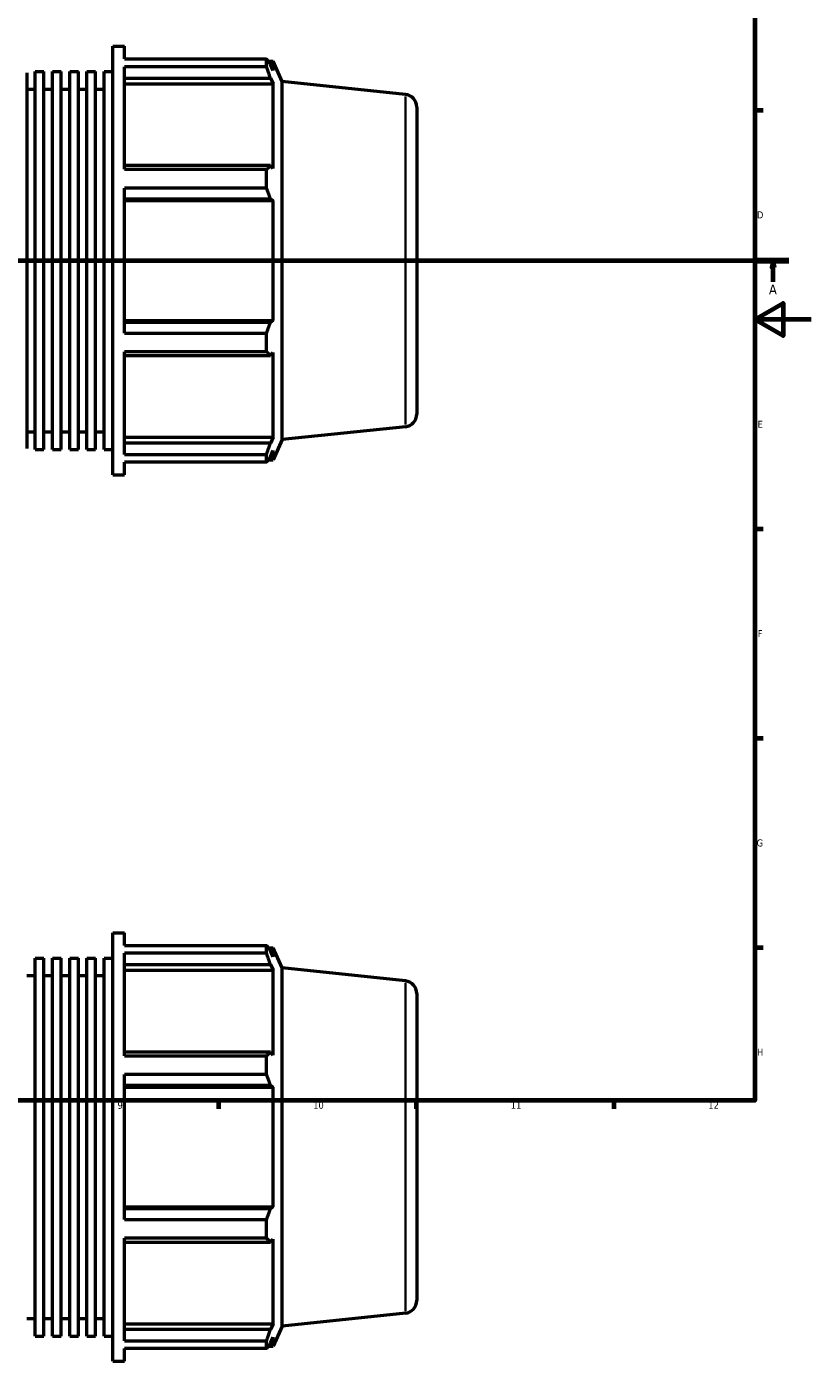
# Model space of a CAD drawing. Header units: millimetres. Extents: x -172 to 1405, y -72 to 983.
# Tile 4 of 7: x 563 to 841, y -72 to 401. Entities that reach past the tile are written whole.
import ezdxf

# ---------------------------------------------------------------- set-up
doc = ezdxf.new("R2010")
doc.units = ezdxf.units.MM
doc.linetypes.add('CHAIN', pattern=[0.7087, 0.4724, -0.0591, 0.1181, -0.0591])
for name, color, linetype, lineweight in [('Border (ISO)', 7, 'Continuous', 70), ('Section Line (ISO)', 7, 'CHAIN', 70), ('Visible (ISO)', 7, 'Continuous', 50), ('Visible Narrow (ISO)', 7, 'Continuous', 35)]:
    doc.layers.add(name, color=color, linetype=linetype, lineweight=lineweight)
doc.styles.add('Label Text (ISO)', font='tahoma.ttf')
doc.styles.add('Note Text (ISO)', font='tahoma.ttf')

# ---------------------------------------------------------------- blocks, each defined once
blk = doc.blocks.new('Borders Default Border')
at = {"layer": 'Border (ISO)'}
for p, q in [((821, 371.25), (823.9, 371.25)), ((821, 222.75), (823.9, 222.75)), ((821, 148.5), (823.9, 148.5)), ((821, 74.25), (823.9, 74.25)), ((630.75, 20), (630.75, 17.1)), ((700.83, 20), (700.83, 17.1)), ((770.92, 20), (770.92, 17.1))]:
    blk.add_line(p, q, dxfattribs=at)
at = {"layer": 'Border (ISO)', "flags": 128}
for points in [[(20, 20), (20, 574), (821, 574), (821, 20), (20, 20)], [(841, 297), (821, 297), (831, 302.77), (831, 291.23), (821, 297)]]:
    blk.add_lwpolyline(points, dxfattribs=at)
at = {"layer": 'Border (ISO)', "color": 232, "true_color": 0xca0064, "char_height": 2.5, "attachment_point": 7, "style": 'Note Text (ISO)'}
for s, insert in [('D', (821.73, 332.88)), ('E', (821.94, 258.63)), ('F', (822, 184.38)), ('G', (821.61, 110.08)), ('H', (821.74, 35.88)), ('9', (594.88, 17.05)), ('10', (664.29, 17.05)), ('11', (734.37, 17.1)), ('12', (804.46, 17.1))]:
    blk.add_mtext(s, dxfattribs=dict(at, insert=insert))
blk = doc.blocks.new('2dTransSection0')
at = {"layer": 'Section Line (ISO)', "linetype": 'CHAIN'}
blk.add_line((235.03, 317.93), (833.03, 317.93), dxfattribs=at)
at = {"layer": 'Section Line (ISO)', "linetype": 'Continuous', "lineweight": 140}
blk.add_line((821.86, 317.93), (833.03, 317.93), dxfattribs=at)
at = {"layer": 'Section Line (ISO)', "linetype": 'Continuous'}
for p, q in [((827.45, 317.93), (826.95, 315.43)), ((827.45, 315.43), (827.45, 317.93)), ((827.95, 315.43), (827.45, 317.93)), ((826.95, 315.43), (827.95, 315.43)), ((827.45, 310.43), (827.45, 315.43))]:
    blk.add_line(p, q, dxfattribs=at)
at = {"layer": 'Section Line (ISO)', "linetype": 'Continuous', "flags": 128}
blk.add_lwpolyline([(827.95, 315.43), (827.45, 317.93), (826.95, 315.43), (827.95, 315.43)], dxfattribs=at)
at = {"layer": 'Section Line (ISO)'}
blk.add_solid([(827.95, 315.43), (827.45, 317.93), (826.95, 315.43), (827.95, 315.43)], dxfattribs=at)
at = {"layer": 'Section Line (ISO)', "insert": (825.96, 305.93), "char_height": 3.5, "attachment_point": 7, "style": 'Label Text (ISO)'}
blk.add_mtext('A', dxfattribs=at)

msp = doc.modelspace()

# ---------------------------------------------------------------- linework, layer by layer
at = {"layer": 'Visible (ISO)'}
for p, q in [((593.197, 241.927), (593.197, 393.927)), ((593.197, 393.927), (597.372, 393.927)), ((597.372, 389.438), (597.372, 393.927)), ((597.372, 389.438), (647.758, 389.438)), ((647.758, 386.69), (647.758, 389.438)), ((648.348, 388.607), (650.127, 388.607)), ((653.317, 381.442), (650.127, 388.607)), ((650.127, 385.336), (650.127, 388.607)), ((562.66, 384.527), (562.66, 251.327)), ((565.714, 250.895), (565.714, 384.959)), ((565.714, 384.959), (568.767, 384.959)), ((568.767, 250.895), (568.767, 384.959)), ((571.821, 250.895), (571.821, 384.959)), ((571.821, 384.959), (574.875, 384.959)), ((574.875, 250.895), (574.875, 384.959)), ((577.928, 250.895), (577.928, 384.959)), ((577.928, 384.959), (580.982, 384.959)), ((580.982, 250.895), (580.982, 384.959)), ((584.036, 250.895), (584.036, 384.959)), ((584.036, 384.959), (587.09, 384.959)), ((587.09, 250.895), (587.09, 384.959)), ((590.143, 250.895), (590.143, 384.959)), ((590.143, 384.959), (593.197, 384.959)), ((597.372, 350.296), (597.372, 386.69)), ((647.758, 386.69), (597.372, 386.69)), ((650.127, 385.336), (649.112, 387.511)), ((562.66, 378.727), (565.714, 378.727)), ((568.767, 378.727), (571.821, 378.727)), ((574.875, 378.727), (577.928, 378.727)), ((580.982, 378.727), (584.036, 378.727)), ((587.09, 378.727), (590.143, 378.727)), ((597.372, 382.644), (649.112, 382.644)), ((597.372, 380.621), (650.127, 380.621)), ((649.112, 382.644), (650.127, 380.621)), ((650.127, 350.564), (650.127, 380.621)), ((653.317, 254.412), (653.317, 381.442)), ((697.002, 376.851), (653.317, 381.442)), ((701.031, 372.376), (701.031, 263.479)), ((649.112, 351.617), (597.372, 351.617)), ((597.372, 350.296), (647.758, 350.296)), ((647.758, 343.661), (647.758, 350.296)), ((650.127, 350.564), (649.112, 351.617)), ((597.372, 292.193), (597.372, 343.661)), ((647.758, 343.661), (597.372, 343.661)), ((597.372, 339.867), (649.112, 339.867)), ((597.372, 339.181), (650.127, 339.181)), ((649.112, 339.867), (650.127, 339.181)), ((650.127, 296.673), (650.127, 339.181)), ((597.372, 296.673), (650.127, 296.673)), ((649.112, 295.988), (597.372, 295.988)), ((650.127, 296.673), (649.112, 295.988)), ((597.372, 292.193), (647.758, 292.193)), ((647.758, 285.559), (647.758, 292.193)), ((597.372, 249.165), (597.372, 285.559)), ((647.758, 285.559), (597.372, 285.559)), ((597.372, 284.238), (649.112, 284.238)), ((649.112, 284.238), (650.127, 285.291)), ((650.127, 255.233), (650.127, 285.291)), ((562.66, 257.127), (565.714, 257.127)), ((568.767, 257.127), (571.821, 257.127)), ((574.875, 257.127), (577.928, 257.127)), ((580.982, 257.127), (584.036, 257.127)), ((587.09, 257.127), (590.143, 257.127)), ((697.002, 259.004), (653.317, 254.412)), ((565.714, 250.895), (568.767, 250.895)), ((571.821, 250.895), (574.875, 250.895)), ((577.928, 250.895), (580.982, 250.895)), ((584.036, 250.895), (587.09, 250.895)), ((590.143, 250.895), (593.197, 250.895)), ((597.372, 255.233), (650.127, 255.233)), ((649.112, 253.211), (597.372, 253.211)), ((650.127, 255.233), (649.112, 253.211)), ((653.317, 254.412), (650.127, 247.247)), ((597.372, 249.165), (647.758, 249.165)), ((597.372, 241.927), (597.372, 246.417)), ((647.758, 246.417), (597.372, 246.417)), ((647.758, 246.417), (647.758, 249.165)), ((648.348, 247.247), (650.127, 247.247)), ((649.112, 248.344), (650.127, 250.519)), ((650.127, 247.247), (650.127, 250.519)), ((593.197, 241.927), (597.372, 241.927)), ((593.197, -72.471), (593.197, 79.529)), ((593.197, 79.529), (597.372, 79.529)), ((597.372, 75.039), (597.372, 79.529)), ((597.372, 75.039), (647.758, 75.039)), ((597.372, 35.898), (597.372, 72.291)), ((647.758, 72.291), (597.372, 72.291)), ((647.758, 72.291), (647.758, 75.039)), ((648.348, 74.209), (650.127, 74.209)), ((650.127, 70.938), (649.112, 73.112)), ((653.317, 67.044), (650.127, 74.209)), ((650.127, 70.938), (650.127, 74.209)), ((565.714, -63.503), (565.714, 70.561)), ((565.714, 70.561), (568.767, 70.561)), ((568.767, -63.503), (568.767, 70.561)), ((571.821, -63.503), (571.821, 70.561)), ((571.821, 70.561), (574.875, 70.561)), ((574.875, -63.503), (574.875, 70.561)), ((577.928, -63.503), (577.928, 70.561)), ((577.928, 70.561), (580.982, 70.561)), ((580.982, -63.503), (580.982, 70.561)), ((584.036, -63.503), (584.036, 70.561)), ((584.036, 70.561), (587.09, 70.561)), ((587.09, -63.503), (587.09, 70.561)), ((590.143, -63.503), (590.143, 70.561)), ((590.143, 70.561), (593.197, 70.561)), ((597.372, 68.245), (649.112, 68.245)), ((649.112, 68.245), (650.127, 66.223)), ((653.317, -59.986), (653.317, 67.044)), ((697.002, 62.452), (653.317, 67.044)), ((562.66, 64.329), (565.714, 64.329)), ((568.767, 64.329), (571.821, 64.329)), ((574.875, 64.329), (577.928, 64.329)), ((580.982, 64.329), (584.036, 64.329)), ((587.09, 64.329), (590.143, 64.329)), ((597.372, 66.223), (650.127, 66.223)), ((650.127, 36.165), (650.127, 66.223)), ((701.031, 57.977), (701.031, -50.919)), ((649.112, 37.218), (597.372, 37.218)), ((597.372, 35.898), (647.758, 35.898)), ((647.758, 29.263), (647.758, 35.898)), ((650.127, 36.165), (649.112, 37.218)), ((597.372, -22.205), (597.372, 29.263)), ((647.758, 29.263), (597.372, 29.263)), ((597.372, 25.468), (649.112, 25.468)), ((597.372, 24.783), (650.127, 24.783)), ((649.112, 25.468), (650.127, 24.783)), ((650.127, -17.725), (650.127, 24.783)), ((597.372, -17.725), (650.127, -17.725)), ((649.112, -18.411), (597.372, -18.411)), ((650.127, -17.725), (649.112, -18.411)), ((597.372, -22.205), (647.758, -22.205)), ((647.758, -28.84), (647.758, -22.205)), ((597.372, -65.234), (597.372, -28.84)), ((647.758, -28.84), (597.372, -28.84)), ((597.372, -30.16), (649.112, -30.16)), ((649.112, -30.16), (650.127, -29.108)), ((650.127, -59.165), (650.127, -29.108)), ((697.002, -55.395), (653.317, -59.986)), ((562.66, -57.271), (565.714, -57.271)), ((568.767, -57.271), (571.821, -57.271)), ((574.875, -57.271), (577.928, -57.271)), ((580.982, -57.271), (584.036, -57.271)), ((587.09, -57.271), (590.143, -57.271)), ((597.372, -59.165), (650.127, -59.165)), ((649.112, -61.188), (597.372, -61.188)), ((650.127, -59.165), (649.112, -61.188)), ((653.317, -59.986), (650.127, -67.151)), ((565.714, -63.503), (568.767, -63.503)), ((571.821, -63.503), (574.875, -63.503)), ((577.928, -63.503), (580.982, -63.503)), ((584.036, -63.503), (587.09, -63.503)), ((590.143, -63.503), (593.197, -63.503)), ((597.372, -65.234), (647.758, -65.234)), ((647.758, -67.982), (647.758, -65.234)), ((649.112, -66.054), (650.127, -63.88)), ((650.127, -67.151), (650.127, -63.88)), ((597.372, -72.471), (597.372, -67.982)), ((647.758, -67.982), (597.372, -67.982)), ((648.348, -67.151), (650.127, -67.151)), ((593.197, -72.471), (597.372, -72.471))]:
    msp.add_line(p, q, dxfattribs=at)
for centre, start, end in [((696.531, 372.376), 0, 84), ((696.531, 263.479), 276, 0), ((696.531, 57.977), 0, 84), ((696.531, -50.919), 276, 0)]:
    msp.add_arc(centre, 4.5, start, end, dxfattribs=at)
for points, weights in [([(647.758, 389.438), (648.462, 388.455), (649.112, 387.511)], [1, 1.00195900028, 1.00310231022]), ([(649.112, 382.644), (648.462, 384.625), (647.758, 386.69)], [1.00310231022, 1.00195900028, 1]), ([(647.758, 350.296), (648.462, 350.97), (649.112, 351.617)], [1, 1.00195900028, 1.00310231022]), ([(649.112, 339.867), (648.462, 341.725), (647.758, 343.661)], [1.00310231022, 1.00195900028, 1]), ([(647.758, 292.193), (648.462, 294.129), (649.112, 295.988)], [1, 1.00195900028, 1.00310231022]), ([(649.112, 284.238), (648.462, 284.885), (647.758, 285.559)], [1.00310231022, 1.00195900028, 1]), ([(647.758, 249.165), (648.462, 251.229), (649.112, 253.211)], [1, 1.00195900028, 1.00310231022]), ([(649.112, 248.344), (648.462, 247.4), (647.758, 246.417)], [1.00310231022, 1.00195900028, 1]), ([(647.758, 75.039), (648.462, 74.056), (649.112, 73.112)], [1, 1.00195900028, 1.00310231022]), ([(649.112, 68.245), (648.462, 70.227), (647.758, 72.291)], [1.00310231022, 1.00195900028, 1]), ([(647.758, 35.898), (648.462, 36.571), (649.112, 37.218)], [1, 1.00195900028, 1.00310231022]), ([(649.112, 25.468), (648.462, 27.327), (647.758, 29.263)], [1.00310231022, 1.00195900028, 1]), ([(647.758, -22.205), (648.462, -20.269), (649.112, -18.411)], [1, 1.00195900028, 1.00310231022]), ([(649.112, -30.16), (648.462, -29.514), (647.758, -28.84)], [1.00310231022, 1.00195900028, 1]), ([(647.758, -65.234), (648.462, -63.169), (649.112, -61.188)], [1, 1.00195900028, 1.00310231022]), ([(649.112, -66.054), (648.462, -66.998), (647.758, -67.982)], [1.00310231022, 1.00195900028, 1])]:
    msp.add_rational_spline(points, weights, degree=2, dxfattribs=at)
at = {"layer": 'Visible Narrow (ISO)'}
for p, q in [((697.002, 259.729), (697.002, 376.125)), ((697.002, -54.669), (697.002, 61.727))]:
    msp.add_line(p, q, dxfattribs=at)

# ---------------------------------------------------------------- block references
msp.add_blockref('Borders Default Border', (0, 0))
at = {"layer": 'Section Line (ISO)'}
msp.add_blockref('2dTransSection0', (0, 0), dxfattribs=at)

doc.saveas('drawing.dxf')
